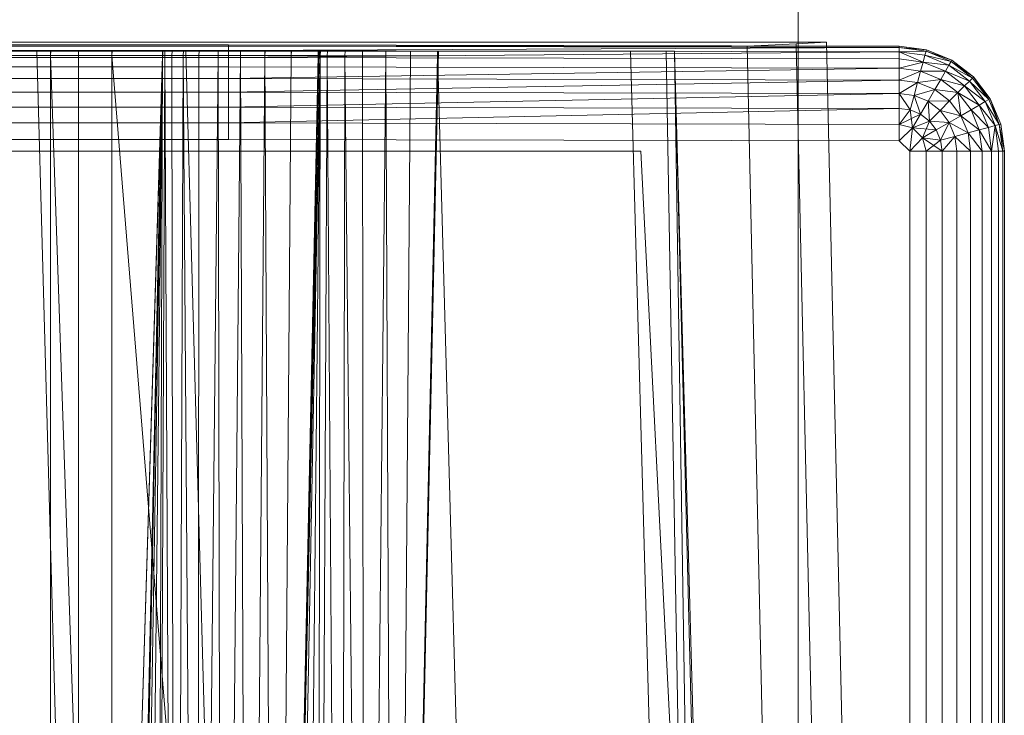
# Model space of a CAD drawing. Header units: metres. Extents: x 391.1 to 430.4, y 12.7 to 28.4.
# Tile 63 of 165: x 401.9462 to 402.0834, y 28.0058 to 28.1027. Entities that reach past the tile are written whole.
import ezdxf

# ---------------------------------------------------------------- set-up
doc = ezdxf.new("R2010")
doc.units = ezdxf.units.M
doc.layers.add('A-DETL-____-MBND', color=7, linetype='Continuous', lineweight=18)
doc.layers.add('A-DETL-GENF-OTLN', color=7, linetype='Continuous', lineweight=18)

# ---------------------------------------------------------------- blocks, each defined once
blk = doc.blocks.new('Family - Inodor PB-155331-02_TEL_P0')
at = {"layer": 'A-DETL-____-MBND', "color": 253, "true_color": 0xaaaaaa}
for p, q in [((0.03874, 0.72747), (0.36709, 0.72747)), ((0.36709, 0.72747), (0.03874, 0.72747)), ((0.10805, 0.72711), (0.29485, 0.72711)), ((0.10805, 0.72711), (0.29485, 0.72711)), ((0.29485, 0.72711), (0.10805, 0.72691)), ((0.10805, 0.72691), (0.29485, 0.72711)), ((0.29485, 0.72711), (0.29485, 0.72691)), ((0.29485, 0.72711), (0.38826, 0.72691)), ((0.29485, 0.72711), (0.29485, 0.72691)), ((0.29485, 0.72711), (0.38826, 0.72691)), ((0.29485, 0.72711), (0.29485, 0.72691)), ((0.36709, 0.72747), (0.37392, 0.72747)), ((0.37392, 0.72747), (0.36709, 0.72747)), ((0.37392, 0.72725), (0.36709, 0.72691)), ((0.36709, 0.72691), (0.37392, 0.72725)), ((0.37392, 0.72747), (0.37814, 0.72747)), ((0.37814, 0.72747), (0.37392, 0.72747)), ((0.37814, 0.72747), (0.37392, 0.72725)), ((0.37392, 0.72725), (0.37814, 0.72747)), ((0.38104, 0.40776), (0.37392, 0.72725)), ((0.38104, 0.40776), (0.37392, 0.72725)), ((0.38526, 0.40793), (0.37814, 0.72747)), ((0.38526, 0.40793), (0.37814, 0.72747)), ((0.01465, 0.72691), (0.38826, 0.72691)), ((0.01465, 0.72691), (0.38826, 0.72691)), ((0.36709, 0.72691), (0.03874, 0.72691)), ((0.03874, 0.72691), (0.36709, 0.72691)), ((0.10805, 0.72691), (0.29485, 0.72691)), ((0.10805, 0.72691), (0.29485, 0.72691)), ((0.10805, 0.72691), (0.29485, 0.72691)), ((0.10805, 0.72631), (0.29485, 0.72631)), ((0.10805, 0.72631), (0.29485, 0.72631)), ((0.10805, 0.72631), (0.29485, 0.72631)), ((0.29485, 0.72631), (0.10805, 0.72534)), ((0.10805, 0.72534), (0.29485, 0.72631)), ((0.12028, 0.7262), (0.28568, 0.7262)), ((0.1359, 0.7262), (0.27007, 0.7262)), ((0.26951, 0.7262), (0.13591, 0.7262)), ((0.13594, 0.72561), (0.27003, 0.72561)), ((0.13594, 0.72561), (0.27003, 0.72561)), ((0.27003, 0.72561), (0.13594, 0.72561)), ((0.13594, 0.72561), (0.27003, 0.72561)), ((0.24439, 0.7262), (0.26816, 0.7262)), ((0.26816, 0.7262), (0.28224, 0.21652)), ((0.26816, 0.7262), (0.28891, 0.7262)), ((0.28568, 0.7262), (0.26951, 0.2042)), ((0.26951, 0.7262), (0.27006, 0.7262)), ((0.26951, 0.2042), (0.28565, 0.7256)), ((0.26951, 0.2042), (0.28565, 0.7256)), ((0.27007, 0.7262), (0.27003, 0.72561)), ((0.27007, 0.7262), (0.27003, 0.72561)), ((0.27003, 0.72561), (0.27006, 0.7262)), ((0.27006, 0.7262), (0.27003, 0.72561)), ((0.27003, 0.72561), (0.27003, 0.44571)), ((0.27003, 0.72561), (0.27965, 0.44571)), ((0.27003, 0.72561), (0.27003, 0.44571)), ((0.28565, 0.7256), (0.27003, 0.72561)), ((0.27003, 0.72561), (0.28565, 0.7256)), ((0.27003, 0.72561), (0.27965, 0.44571)), ((0.27003, 0.72561), (0.27003, 0.44571)), ((0.27003, 0.72561), (0.27392, 0.72561)), ((0.27003, 0.72561), (0.27003, 0.44571)), ((0.27392, 0.72561), (0.27003, 0.72561)), ((0.27003, 0.21593), (0.28565, 0.7256)), ((0.27003, 0.21593), (0.28565, 0.7256)), ((0.27394, 0.7262), (0.27006, 0.7262)), ((0.28563, 0.7262), (0.27007, 0.7262)), ((0.27394, 0.7262), (0.27392, 0.72561)), ((0.27394, 0.7262), (0.27392, 0.72561)), ((0.27392, 0.72561), (0.27392, 0.44571)), ((0.27392, 0.72561), (0.27859, 0.72561)), ((0.27392, 0.72561), (0.27392, 0.44571)), ((0.27859, 0.72561), (0.27392, 0.72561)), ((0.27859, 0.7262), (0.27394, 0.7262)), ((0.27859, 0.7262), (0.27859, 0.72561)), ((0.27861, 0.7262), (0.27859, 0.72561)), ((0.27861, 0.7262), (0.27859, 0.7262)), ((0.27859, 0.72561), (0.27859, 0.7262)), ((0.27862, 0.7262), (0.27859, 0.72561)), ((0.27859, 0.72561), (0.27861, 0.7262)), ((0.27862, 0.7262), (0.27859, 0.72561)), ((0.27859, 0.72561), (0.27859, 0.44571)), ((0.27859, 0.72561), (0.30126, 0.44572)), ((0.27859, 0.72561), (0.27859, 0.44571)), ((0.3076, 0.72555), (0.27859, 0.72561)), ((0.27859, 0.72561), (0.3076, 0.72555)), ((0.27859, 0.72561), (0.30126, 0.44572)), ((0.27862, 0.7262), (0.27861, 0.7262)), ((0.30752, 0.7262), (0.27862, 0.7262)), ((0.28565, 0.7256), (0.27965, 0.44571)), ((0.27965, 0.44571), (0.28565, 0.7256)), ((0.28565, 0.7256), (0.27965, 0.44571)), ((0.27965, 0.44571), (0.28565, 0.7256)), ((0.28565, 0.7256), (0.27996, 0.44571)), ((0.27996, 0.44571), (0.28565, 0.7256)), ((0.28565, 0.7256), (0.28094, 0.44571)), ((0.28094, 0.44571), (0.28565, 0.7256)), ((0.28565, 0.7256), (0.28254, 0.44571)), ((0.28254, 0.44571), (0.28565, 0.7256)), ((0.28565, 0.7256), (0.28471, 0.44571)), ((0.28471, 0.44571), (0.28565, 0.7256)), ((0.28471, 0.44571), (0.28596, 0.7256)), ((0.28471, 0.44571), (0.28596, 0.7256)), ((0.28563, 0.7262), (0.28565, 0.7256)), ((0.28568, 0.7262), (0.28563, 0.7262)), ((0.28565, 0.7256), (0.28563, 0.7262)), ((0.28568, 0.7262), (0.28565, 0.7256)), ((0.28568, 0.7262), (0.28565, 0.7256)), ((0.28568, 0.7262), (0.28565, 0.7256)), ((0.28568, 0.7262), (0.28565, 0.7256)), ((0.28565, 0.7256), (0.28596, 0.7256)), ((0.28596, 0.7256), (0.28565, 0.7256)), ((0.28599, 0.7262), (0.28568, 0.7262)), ((0.28599, 0.7262), (0.28596, 0.7256)), ((0.28599, 0.7262), (0.28596, 0.7256)), ((0.28596, 0.7256), (0.28739, 0.44571)), ((0.28596, 0.7256), (0.28694, 0.7256)), ((0.28596, 0.7256), (0.28739, 0.44571)), ((0.28694, 0.7256), (0.28596, 0.7256)), ((0.28697, 0.7262), (0.28599, 0.7262)), ((0.28697, 0.7262), (0.28694, 0.7256)), ((0.28697, 0.7262), (0.28694, 0.7256)), ((0.28694, 0.7256), (0.28739, 0.44571)), ((0.28694, 0.7256), (0.28854, 0.7256)), ((0.28694, 0.7256), (0.28739, 0.44571)), ((0.28854, 0.7256), (0.28694, 0.7256)), ((0.28856, 0.7262), (0.28697, 0.7262)), ((0.28854, 0.7256), (0.28739, 0.44571)), ((0.28739, 0.44571), (0.28854, 0.7256)), ((0.28856, 0.7262), (0.28854, 0.7256)), ((0.28856, 0.7262), (0.28854, 0.7256)), ((0.28854, 0.7256), (0.29049, 0.44571)), ((0.28854, 0.7256), (0.29071, 0.7256)), ((0.28854, 0.7256), (0.29049, 0.44571)), ((0.29071, 0.7256), (0.28854, 0.7256)), ((0.29073, 0.7262), (0.28856, 0.7262)), ((0.28891, 0.7262), (0.30299, 0.21652)), ((0.28891, 0.7262), (0.32395, 0.7262)), ((0.29071, 0.7256), (0.29049, 0.44571)), ((0.29049, 0.44571), (0.29071, 0.7256)), ((0.29049, 0.44571), (0.29339, 0.7256)), ((0.29049, 0.44571), (0.29339, 0.7256)), ((0.29073, 0.7262), (0.29071, 0.7256)), ((0.29073, 0.7262), (0.29071, 0.7256)), ((0.29071, 0.7256), (0.29339, 0.7256)), ((0.29339, 0.7256), (0.29071, 0.7256)), ((0.2934, 0.7262), (0.29073, 0.7262)), ((0.2934, 0.7262), (0.29339, 0.7256)), ((0.2934, 0.7262), (0.29339, 0.7256)), ((0.29339, 0.7256), (0.2934, 0.7262)), ((0.2934, 0.7262), (0.29339, 0.7256)), ((0.29339, 0.7256), (0.29392, 0.44571)), ((0.29339, 0.7256), (0.29649, 0.7256)), ((0.29339, 0.7256), (0.29392, 0.44571)), ((0.29649, 0.7256), (0.29339, 0.7256)), ((0.29649, 0.7262), (0.2934, 0.7262)), ((0.29649, 0.7256), (0.29392, 0.44571)), ((0.29392, 0.44571), (0.29649, 0.7256)), ((0.29485, 0.72691), (0.29485, 0.72631)), ((0.29485, 0.72691), (0.38826, 0.72671)), ((0.29485, 0.72691), (0.29485, 0.72631)), ((0.38826, 0.72691), (0.29485, 0.72691)), ((0.29485, 0.72691), (0.38826, 0.72671)), ((0.29485, 0.72691), (0.29485, 0.72631)), ((0.29485, 0.72691), (0.38826, 0.72691)), ((0.29485, 0.72691), (0.38826, 0.72671)), ((0.38826, 0.72671), (0.29485, 0.72631)), ((0.29485, 0.72631), (0.38826, 0.72671)), ((0.29485, 0.72631), (0.29485, 0.72534)), ((0.29485, 0.72631), (0.38826, 0.72611)), ((0.29485, 0.72631), (0.29485, 0.72534)), ((0.29485, 0.72631), (0.38826, 0.72611)), ((0.29485, 0.72631), (0.29485, 0.72534)), ((0.29485, 0.72631), (0.38826, 0.72611)), ((0.38826, 0.72611), (0.29485, 0.72534)), ((0.29485, 0.72534), (0.38826, 0.72611)), ((0.29649, 0.7262), (0.29649, 0.7256)), ((0.29649, 0.7262), (0.29649, 0.7256)), ((0.29649, 0.7262), (0.29649, 0.7262)), ((0.29649, 0.7256), (0.29649, 0.7262)), ((0.2965, 0.7262), (0.29649, 0.7256)), ((0.2965, 0.7262), (0.29649, 0.7262)), ((0.29649, 0.7256), (0.29649, 0.7262)), ((0.2965, 0.7262), (0.29649, 0.7256)), ((0.29649, 0.7256), (0.29758, 0.44571)), ((0.29992, 0.7256), (0.29649, 0.7256)), ((0.29649, 0.7256), (0.29992, 0.7256)), ((0.29649, 0.7256), (0.29758, 0.44571)), ((0.29992, 0.7262), (0.2965, 0.7262)), ((0.29992, 0.7256), (0.29758, 0.44571)), ((0.29758, 0.44571), (0.29992, 0.7256)), ((0.29992, 0.7262), (0.29992, 0.7256)), ((0.29992, 0.7262), (0.29992, 0.7256)), ((0.29992, 0.7262), (0.29992, 0.7262)), ((0.29992, 0.7256), (0.29992, 0.7262)), ((0.29993, 0.7262), (0.29992, 0.7256)), ((0.29993, 0.7262), (0.29992, 0.7262)), ((0.29992, 0.7256), (0.29992, 0.7262)), ((0.29993, 0.7262), (0.29992, 0.7256)), ((0.29992, 0.7256), (0.30135, 0.44571)), ((0.29992, 0.7256), (0.30358, 0.7256)), ((0.29992, 0.7256), (0.30135, 0.44571)), ((0.30358, 0.7256), (0.29992, 0.7256)), ((0.30358, 0.7262), (0.29993, 0.7262)), ((0.3076, 0.72555), (0.30126, 0.44572)), ((0.30126, 0.44572), (0.3076, 0.72555)), ((0.30749, 0.7262), (0.30135, 0.44571)), ((0.30358, 0.7256), (0.30135, 0.44571)), ((0.30135, 0.44571), (0.30358, 0.7256)), ((0.30135, 0.44571), (0.30735, 0.7256)), ((0.30135, 0.44571), (0.30735, 0.7256)), ((0.3076, 0.72555), (0.30226, 0.44566)), ((0.30226, 0.44566), (0.3076, 0.72555)), ((0.30358, 0.7262), (0.30358, 0.7256)), ((0.30359, 0.7262), (0.30358, 0.7256)), ((0.30359, 0.7262), (0.30358, 0.7262)), ((0.30358, 0.7256), (0.30358, 0.7262)), ((0.30359, 0.7262), (0.30358, 0.7256)), ((0.30358, 0.7256), (0.30735, 0.7256)), ((0.30735, 0.7256), (0.30358, 0.7256)), ((0.30735, 0.7262), (0.30359, 0.7262)), ((0.3076, 0.72555), (0.30471, 0.44566)), ((0.30471, 0.44566), (0.3076, 0.72555)), ((0.3076, 0.72555), (0.30715, 0.44566)), ((0.30715, 0.44566), (0.3076, 0.72555)), ((0.30715, 0.44566), (0.3086, 0.72555)), ((0.30715, 0.44566), (0.3086, 0.72555)), ((0.30739, 0.7262), (0.30735, 0.7256)), ((0.30735, 0.7262), (0.30735, 0.7256)), ((0.30736, 0.7262), (0.30735, 0.7256)), ((0.30736, 0.7262), (0.30735, 0.7262)), ((0.30735, 0.7256), (0.30735, 0.7262)), ((0.30737, 0.7262), (0.30735, 0.7256)), ((0.30735, 0.7256), (0.30736, 0.7262)), ((0.30739, 0.7262), (0.30735, 0.7256)), ((0.30735, 0.7256), (0.30737, 0.7262)), ((0.30737, 0.7262), (0.30736, 0.7262)), ((0.30739, 0.7262), (0.30737, 0.7262)), ((0.30749, 0.7262), (0.30739, 0.7262)), ((0.30752, 0.7262), (0.3076, 0.72555)), ((0.30763, 0.7262), (0.30752, 0.7262)), ((0.3076, 0.72555), (0.30752, 0.7262)), ((0.30763, 0.7262), (0.3076, 0.72555)), ((0.30763, 0.7262), (0.3076, 0.72555)), ((0.3076, 0.72555), (0.3086, 0.72555)), ((0.3086, 0.72555), (0.3076, 0.72555)), ((0.30863, 0.7262), (0.30763, 0.7262)), ((0.30863, 0.7262), (0.3086, 0.72555)), ((0.30863, 0.7262), (0.3086, 0.72555)), ((0.3086, 0.72555), (0.31043, 0.44566)), ((0.3086, 0.72555), (0.31105, 0.72555)), ((0.3086, 0.72555), (0.31043, 0.44566)), ((0.31105, 0.72555), (0.3086, 0.72555)), ((0.31107, 0.7262), (0.30863, 0.7262)), ((0.31105, 0.72555), (0.31043, 0.44566)), ((0.31043, 0.44566), (0.31105, 0.72555)), ((0.31107, 0.7262), (0.31105, 0.72555)), ((0.31107, 0.7262), (0.31105, 0.72555)), ((0.31105, 0.72555), (0.31384, 0.44566)), ((0.31105, 0.72555), (0.31349, 0.72555)), ((0.31105, 0.72555), (0.31384, 0.44566)), ((0.31349, 0.72555), (0.31105, 0.72555)), ((0.3135, 0.7262), (0.31107, 0.7262)), ((0.3135, 0.7262), (0.31349, 0.72555)), ((0.3135, 0.7262), (0.31349, 0.72555)), ((0.31349, 0.72555), (0.31384, 0.44566)), ((0.31349, 0.72555), (0.31677, 0.72555)), ((0.31349, 0.72555), (0.31384, 0.44566)), ((0.31677, 0.72555), (0.31349, 0.72555)), ((0.31677, 0.7262), (0.3135, 0.7262)), ((0.31677, 0.72555), (0.31384, 0.44566)), ((0.31384, 0.44566), (0.31677, 0.72555)), ((0.31677, 0.7262), (0.31677, 0.72555)), ((0.31677, 0.7262), (0.31677, 0.72555)), ((0.31677, 0.7262), (0.31677, 0.7262)), ((0.31677, 0.72555), (0.31677, 0.7262)), ((0.32018, 0.7262), (0.31677, 0.7262)), ((0.31677, 0.7262), (0.31677, 0.72555)), ((0.31677, 0.72555), (0.31794, 0.44566)), ((0.32019, 0.72555), (0.31677, 0.72555)), ((0.31677, 0.72555), (0.32019, 0.72555)), ((0.31677, 0.72555), (0.31794, 0.44566)), ((0.32408, 0.7262), (0.31794, 0.44566)), ((0.32019, 0.72555), (0.31794, 0.44566)), ((0.31794, 0.44566), (0.32019, 0.72555)), ((0.31794, 0.44566), (0.32395, 0.72555)), ((0.31794, 0.44566), (0.32395, 0.72555)), ((0.32018, 0.7262), (0.32019, 0.72555)), ((0.32019, 0.7262), (0.32018, 0.7262)), ((0.32019, 0.72555), (0.32018, 0.7262)), ((0.32019, 0.7262), (0.32019, 0.72555)), ((0.3202, 0.7262), (0.32019, 0.72555)), ((0.3202, 0.7262), (0.32019, 0.7262)), ((0.32019, 0.72555), (0.32019, 0.7262)), ((0.3202, 0.7262), (0.32019, 0.72555)), ((0.32019, 0.72555), (0.32395, 0.72555)), ((0.32395, 0.72555), (0.32019, 0.72555)), ((0.32394, 0.7262), (0.3202, 0.7262)), ((0.32394, 0.7262), (0.32395, 0.72555)), ((0.32395, 0.7262), (0.32394, 0.7262)), ((0.32395, 0.72555), (0.32394, 0.7262)), ((0.32395, 0.7262), (0.33803, 0.21652)), ((0.32395, 0.7262), (0.35083, 0.7262)), ((0.32397, 0.7262), (0.32395, 0.72555)), ((0.32395, 0.7262), (0.32395, 0.72555)), ((0.32396, 0.7262), (0.32395, 0.72555)), ((0.32396, 0.7262), (0.32395, 0.7262)), ((0.32395, 0.72555), (0.32395, 0.7262)), ((0.32397, 0.7262), (0.32395, 0.72555)), ((0.32395, 0.72555), (0.32396, 0.7262)), ((0.32397, 0.7262), (0.32396, 0.7262)), ((0.32408, 0.7262), (0.32397, 0.7262)), ((0.35083, 0.7262), (0.36491, 0.21652)), ((0.35083, 0.7262), (0.35578, 0.7262)), ((0.35578, 0.7262), (0.36491, 0.21652)), ((0.35578, 0.7262), (0.35697, 0.7262)), ((0.35697, 0.7262), (0.36491, 0.21652)), ((0.35697, 0.7262), (0.36986, 0.21652)), ((0.35697, 0.7262), (0.37104, 0.21652)), ((0.3742, 0.40749), (0.36709, 0.72691)), ((0.3742, 0.40749), (0.36709, 0.72691)), ((0.38826, 0.72691), (0.39205, 0.72641)), ((0.38826, 0.72691), (0.39205, 0.72641)), ((0.38826, 0.72691), (0.38826, 0.72671)), ((0.38826, 0.72691), (0.39205, 0.72641)), ((0.38826, 0.72691), (0.38826, 0.72671)), ((0.38826, 0.72691), (0.39205, 0.72641)), ((0.38826, 0.72691), (0.38826, 0.72671)), ((0.38826, 0.72671), (0.38826, 0.72611)), ((0.38826, 0.72671), (0.392, 0.72621)), ((0.38826, 0.72671), (0.38826, 0.72611)), ((0.39205, 0.72641), (0.38826, 0.72671)), ((0.38826, 0.72671), (0.392, 0.72621)), ((0.38826, 0.72671), (0.38826, 0.72611)), ((0.38826, 0.72671), (0.39205, 0.72641)), ((0.38826, 0.72671), (0.392, 0.72621)), ((0.392, 0.72621), (0.38826, 0.72611)), ((0.38826, 0.72611), (0.392, 0.72621)), ((0.38826, 0.72611), (0.38826, 0.72514)), ((0.38826, 0.72611), (0.39184, 0.72564)), ((0.38826, 0.72611), (0.38826, 0.72514)), ((0.38826, 0.72611), (0.39159, 0.7247)), ((0.38826, 0.72611), (0.38826, 0.72514)), ((0.38826, 0.72611), (0.39184, 0.72564)), ((0.38826, 0.72611), (0.39159, 0.7247)), ((0.38826, 0.72611), (0.39184, 0.72564)), ((0.39184, 0.72564), (0.39159, 0.7247)), ((0.39184, 0.72564), (0.39159, 0.7247)), ((0.39159, 0.7247), (0.39184, 0.72564)), ((0.392, 0.72621), (0.39184, 0.72564)), ((0.392, 0.72621), (0.39184, 0.72564)), ((0.39184, 0.72564), (0.392, 0.72621)), ((0.39184, 0.72564), (0.39518, 0.72425)), ((0.39184, 0.72564), (0.39518, 0.72425)), ((0.39184, 0.72564), (0.39548, 0.72477)), ((0.39184, 0.72564), (0.39548, 0.72477)), ((0.39184, 0.72564), (0.39518, 0.72425)), ((0.39205, 0.72641), (0.392, 0.72621)), ((0.39205, 0.72641), (0.392, 0.72621)), ((0.392, 0.72621), (0.39205, 0.72641)), ((0.392, 0.72621), (0.39548, 0.72477)), ((0.392, 0.72621), (0.39548, 0.72477)), ((0.392, 0.72621), (0.39558, 0.72494)), ((0.392, 0.72621), (0.39558, 0.72494)), ((0.392, 0.72621), (0.39548, 0.72477)), ((0.39205, 0.72641), (0.39558, 0.72494)), ((0.39205, 0.72641), (0.39558, 0.72494)), ((0.39205, 0.72641), (0.39558, 0.72494)), ((0.39205, 0.72641), (0.39558, 0.72494)), ((0.10805, 0.72534), (0.29485, 0.72534)), ((0.10805, 0.72534), (0.29485, 0.72534)), ((0.10805, 0.72534), (0.29485, 0.72534)), ((0.29485, 0.72534), (0.29485, 0.72402)), ((0.29485, 0.72534), (0.38826, 0.72514)), ((0.29485, 0.72534), (0.29485, 0.72402)), ((0.29485, 0.72534), (0.38826, 0.72514)), ((0.29485, 0.72534), (0.29485, 0.72402)), ((0.29485, 0.72534), (0.38826, 0.72514)), ((0.38826, 0.72514), (0.38826, 0.72382)), ((0.39159, 0.7247), (0.38826, 0.72514)), ((0.38826, 0.72514), (0.38826, 0.72382)), ((0.39159, 0.7247), (0.38826, 0.72514)), ((0.38826, 0.72514), (0.39159, 0.7247)), ((0.38826, 0.72514), (0.38826, 0.72382)), ((0.39159, 0.7247), (0.38826, 0.72382)), ((0.38826, 0.72382), (0.39159, 0.7247)), ((0.39159, 0.7247), (0.39125, 0.72342)), ((0.39159, 0.7247), (0.39125, 0.72342)), ((0.39125, 0.72342), (0.39159, 0.7247)), ((0.39159, 0.7247), (0.3947, 0.72341)), ((0.39159, 0.7247), (0.3947, 0.72341)), ((0.39159, 0.7247), (0.39518, 0.72425)), ((0.39159, 0.7247), (0.39518, 0.72425)), ((0.39159, 0.7247), (0.3947, 0.72341)), ((0.39518, 0.72425), (0.3947, 0.72341)), ((0.39518, 0.72425), (0.3947, 0.72341)), ((0.3947, 0.72341), (0.39518, 0.72425)), ((0.39548, 0.72477), (0.39518, 0.72425)), ((0.39548, 0.72477), (0.39518, 0.72425)), ((0.39518, 0.72425), (0.39548, 0.72477)), ((0.39518, 0.72425), (0.39805, 0.72205)), ((0.39518, 0.72425), (0.39805, 0.72205)), ((0.39518, 0.72425), (0.39847, 0.72247)), ((0.39518, 0.72425), (0.39847, 0.72247)), ((0.39518, 0.72425), (0.39805, 0.72205)), ((0.39558, 0.72494), (0.39548, 0.72477)), ((0.39558, 0.72494), (0.39548, 0.72477)), ((0.39548, 0.72477), (0.39558, 0.72494)), ((0.39548, 0.72477), (0.39847, 0.72247)), ((0.39548, 0.72477), (0.39847, 0.72247)), ((0.39548, 0.72477), (0.39862, 0.72262)), ((0.39548, 0.72477), (0.39862, 0.72262)), ((0.39548, 0.72477), (0.39847, 0.72247)), ((0.39558, 0.72494), (0.39862, 0.72262)), ((0.39558, 0.72494), (0.39862, 0.72262)), ((0.39558, 0.72494), (0.39862, 0.72262)), ((0.39558, 0.72494), (0.39862, 0.72262)), ((0.10805, 0.72402), (0.29485, 0.72402)), ((0.10805, 0.72402), (0.29485, 0.72402)), ((0.10805, 0.72402), (0.29485, 0.72402)), ((0.29485, 0.72402), (0.38826, 0.72382)), ((0.29485, 0.72402), (0.29485, 0.72239)), ((0.29485, 0.72402), (0.38826, 0.72382)), ((0.29485, 0.72402), (0.38826, 0.72382)), ((0.29485, 0.72402), (0.29485, 0.72239)), ((0.38826, 0.72382), (0.29485, 0.72239)), ((0.29485, 0.72239), (0.38826, 0.72382)), ((0.38826, 0.72382), (0.38826, 0.72219)), ((0.38826, 0.72382), (0.39125, 0.72342)), ((0.38826, 0.72382), (0.38826, 0.72219)), ((0.38826, 0.72382), (0.39125, 0.72342)), ((0.38826, 0.72382), (0.38826, 0.72219)), ((0.38826, 0.72382), (0.39125, 0.72342)), ((0.39125, 0.72342), (0.38826, 0.72219)), ((0.38826, 0.72219), (0.39125, 0.72342)), ((0.39125, 0.72342), (0.39083, 0.72185)), ((0.39125, 0.72342), (0.39083, 0.72185)), ((0.39083, 0.72185), (0.39125, 0.72342)), ((0.39125, 0.72342), (0.39404, 0.72227)), ((0.39125, 0.72342), (0.39404, 0.72227)), ((0.39125, 0.72342), (0.3947, 0.72341)), ((0.39125, 0.72342), (0.3947, 0.72341)), ((0.39125, 0.72342), (0.39404, 0.72227)), ((0.3947, 0.72341), (0.39404, 0.72227)), ((0.3947, 0.72341), (0.39404, 0.72227)), ((0.39404, 0.72227), (0.3947, 0.72341)), ((0.3947, 0.72341), (0.39736, 0.72136)), ((0.3947, 0.72341), (0.39736, 0.72136)), ((0.3947, 0.72341), (0.39805, 0.72205)), ((0.3947, 0.72341), (0.39805, 0.72205)), ((0.3947, 0.72341), (0.39736, 0.72136)), ((0.10805, 0.72239), (0.29485, 0.72239)), ((0.10805, 0.72239), (0.29485, 0.72239)), ((0.10805, 0.72239), (0.29485, 0.72239)), ((0.29485, 0.72239), (0.38826, 0.72219)), ((0.29485, 0.72239), (0.29485, 0.72051)), ((0.29485, 0.72239), (0.38826, 0.72219)), ((0.29485, 0.72239), (0.29485, 0.72051)), ((0.29485, 0.72239), (0.38826, 0.72219)), ((0.38826, 0.72219), (0.29485, 0.72051)), ((0.29485, 0.72051), (0.38826, 0.72219)), ((0.38826, 0.72219), (0.38826, 0.72031)), ((0.38826, 0.72219), (0.39083, 0.72185)), ((0.38826, 0.72219), (0.38826, 0.72031)), ((0.38826, 0.72219), (0.39083, 0.72185)), ((0.38826, 0.72219), (0.38826, 0.72031)), ((0.38826, 0.72219), (0.39083, 0.72185)), ((0.39083, 0.72185), (0.38826, 0.72031)), ((0.38826, 0.72031), (0.39083, 0.72185)), ((0.39083, 0.72185), (0.39034, 0.72003)), ((0.39083, 0.72185), (0.39034, 0.72003)), ((0.39034, 0.72003), (0.39083, 0.72185)), ((0.39083, 0.72185), (0.39404, 0.72227)), ((0.39083, 0.72185), (0.39404, 0.72227)), ((0.39083, 0.72185), (0.39322, 0.72086)), ((0.39083, 0.72185), (0.39322, 0.72086)), ((0.39083, 0.72185), (0.39322, 0.72086)), ((0.39404, 0.72227), (0.39322, 0.72086)), ((0.39404, 0.72227), (0.39322, 0.72086)), ((0.39322, 0.72086), (0.39404, 0.72227)), ((0.39404, 0.72227), (0.39643, 0.72043)), ((0.39404, 0.72227), (0.39643, 0.72043)), ((0.39404, 0.72227), (0.39736, 0.72136)), ((0.39404, 0.72227), (0.39736, 0.72136)), ((0.39404, 0.72227), (0.39643, 0.72043)), ((0.39805, 0.72205), (0.39736, 0.72136)), ((0.39805, 0.72205), (0.39736, 0.72136)), ((0.39736, 0.72136), (0.39805, 0.72205)), ((0.39847, 0.72247), (0.39805, 0.72205)), ((0.39847, 0.72247), (0.39805, 0.72205)), ((0.39805, 0.72205), (0.39847, 0.72247)), ((0.39805, 0.72205), (0.40025, 0.71918)), ((0.39805, 0.72205), (0.40025, 0.71918)), ((0.39805, 0.72205), (0.40077, 0.71948)), ((0.39805, 0.72205), (0.40077, 0.71948)), ((0.39805, 0.72205), (0.40025, 0.71918)), ((0.39862, 0.72262), (0.39847, 0.72247)), ((0.39862, 0.72262), (0.39847, 0.72247)), ((0.39847, 0.72247), (0.39862, 0.72262)), ((0.39847, 0.72247), (0.40077, 0.71948)), ((0.39847, 0.72247), (0.40077, 0.71948)), ((0.39847, 0.72247), (0.40077, 0.71948)), ((0.39862, 0.72262), (0.40094, 0.71958)), ((0.39862, 0.72262), (0.40094, 0.71958)), ((0.39862, 0.72262), (0.40094, 0.71958)), ((0.39862, 0.72262), (0.40077, 0.71948)), ((0.39862, 0.72262), (0.40094, 0.71958)), ((0.39862, 0.72262), (0.40077, 0.71948)), ((0.10805, 0.72051), (0.29485, 0.72051)), ((0.10805, 0.72051), (0.29485, 0.72051)), ((0.10805, 0.72051), (0.29485, 0.72051)), ((0.29485, 0.72051), (0.38826, 0.72031)), ((0.29485, 0.72051), (0.29485, 0.71843)), ((0.29485, 0.72051), (0.38826, 0.72031)), ((0.29485, 0.72051), (0.29485, 0.71843)), ((0.29485, 0.72051), (0.38826, 0.72031)), ((0.38826, 0.72031), (0.29485, 0.71843)), ((0.29485, 0.71843), (0.38826, 0.72031)), ((0.38826, 0.72031), (0.38826, 0.71823)), ((0.38826, 0.72031), (0.39034, 0.72003)), ((0.38826, 0.72031), (0.38826, 0.71823)), ((0.38826, 0.72031), (0.3898, 0.71802)), ((0.38826, 0.72031), (0.38826, 0.71823)), ((0.38826, 0.72031), (0.39034, 0.72003)), ((0.38826, 0.72031), (0.3898, 0.71802)), ((0.38826, 0.72031), (0.39034, 0.72003)), ((0.39034, 0.72003), (0.39322, 0.72086)), ((0.39034, 0.72003), (0.39322, 0.72086)), ((0.39322, 0.72086), (0.39228, 0.71923)), ((0.39322, 0.72086), (0.39228, 0.71923)), ((0.39228, 0.71923), (0.39322, 0.72086)), ((0.39322, 0.72086), (0.39528, 0.71928)), ((0.39322, 0.72086), (0.39528, 0.71928)), ((0.39322, 0.72086), (0.39643, 0.72043)), ((0.39322, 0.72086), (0.39643, 0.72043)), ((0.39322, 0.72086), (0.39528, 0.71928)), ((0.39643, 0.72043), (0.39528, 0.71928)), ((0.39643, 0.72043), (0.39528, 0.71928)), ((0.39528, 0.71928), (0.39643, 0.72043)), ((0.39736, 0.72136), (0.39643, 0.72043)), ((0.39736, 0.72136), (0.39643, 0.72043)), ((0.39643, 0.72043), (0.39736, 0.72136)), ((0.39643, 0.72043), (0.39827, 0.71804)), ((0.39643, 0.72043), (0.39686, 0.71722)), ((0.39643, 0.72043), (0.39827, 0.71804)), ((0.39643, 0.72043), (0.39686, 0.71722)), ((0.39643, 0.72043), (0.39941, 0.7187)), ((0.39643, 0.72043), (0.39941, 0.7187)), ((0.39643, 0.72043), (0.39827, 0.71804)), ((0.39736, 0.72136), (0.39941, 0.7187)), ((0.39736, 0.72136), (0.39941, 0.7187)), ((0.39736, 0.72136), (0.40025, 0.71918)), ((0.39736, 0.72136), (0.40025, 0.71918)), ((0.39736, 0.72136), (0.39941, 0.7187)), ((0.39034, 0.72003), (0.3898, 0.71802)), ((0.39034, 0.72003), (0.3898, 0.71802)), ((0.3898, 0.71802), (0.39034, 0.72003)), ((0.39034, 0.72003), (0.39228, 0.71923)), ((0.39034, 0.72003), (0.39124, 0.71743)), ((0.39034, 0.72003), (0.39228, 0.71923)), ((0.39034, 0.72003), (0.39124, 0.71743)), ((0.39034, 0.72003), (0.39228, 0.71923)), ((0.39228, 0.71923), (0.39124, 0.71743)), ((0.39228, 0.71923), (0.39124, 0.71743)), ((0.39124, 0.71743), (0.39228, 0.71923)), ((0.39228, 0.71923), (0.39528, 0.71928)), ((0.39228, 0.71923), (0.39528, 0.71928)), ((0.39228, 0.71923), (0.39395, 0.71795)), ((0.39228, 0.71923), (0.39248, 0.71648)), ((0.39228, 0.71923), (0.39395, 0.71795)), ((0.39228, 0.71923), (0.39248, 0.71648)), ((0.39228, 0.71923), (0.39395, 0.71795)), ((0.39528, 0.71928), (0.39395, 0.71795)), ((0.39528, 0.71928), (0.39395, 0.71795)), ((0.39395, 0.71795), (0.39528, 0.71928)), ((0.39528, 0.71928), (0.39686, 0.71722)), ((0.39528, 0.71928), (0.39686, 0.71722)), ((0.39528, 0.71928), (0.39686, 0.71722)), ((0.39941, 0.7187), (0.39827, 0.71804)), ((0.39941, 0.7187), (0.39827, 0.71804)), ((0.39827, 0.71804), (0.39941, 0.7187)), ((0.40025, 0.71918), (0.39941, 0.7187)), ((0.40025, 0.71918), (0.39941, 0.7187)), ((0.39941, 0.7187), (0.40025, 0.71918)), ((0.39941, 0.7187), (0.4007, 0.71559)), ((0.39941, 0.7187), (0.4007, 0.71559)), ((0.39941, 0.7187), (0.40164, 0.71584)), ((0.39941, 0.7187), (0.40164, 0.71584)), ((0.39941, 0.7187), (0.4007, 0.71559)), ((0.40077, 0.71948), (0.40025, 0.71918)), ((0.40077, 0.71948), (0.40025, 0.71918)), ((0.40025, 0.71918), (0.40077, 0.71948)), ((0.40025, 0.71918), (0.40164, 0.71584)), ((0.40025, 0.71918), (0.40164, 0.71584)), ((0.40025, 0.71918), (0.40221, 0.716)), ((0.40025, 0.71918), (0.40221, 0.716)), ((0.40025, 0.71918), (0.40164, 0.71584)), ((0.40094, 0.71958), (0.40077, 0.71948)), ((0.40094, 0.71958), (0.40077, 0.71948)), ((0.40077, 0.71948), (0.40094, 0.71958)), ((0.40077, 0.71948), (0.40221, 0.716)), ((0.40077, 0.71948), (0.40221, 0.716)), ((0.40077, 0.71948), (0.40221, 0.716)), ((0.40094, 0.71958), (0.40241, 0.71605)), ((0.40094, 0.71958), (0.40241, 0.71605)), ((0.40094, 0.71958), (0.40241, 0.71605)), ((0.40094, 0.71958), (0.40221, 0.716)), ((0.40094, 0.71958), (0.40241, 0.71605)), ((0.40094, 0.71958), (0.40221, 0.716)), ((0.10805, 0.71843), (0.29485, 0.71843)), ((0.10805, 0.71843), (0.29485, 0.71843)), ((0.10805, 0.71843), (0.29485, 0.71843)), ((0.29485, 0.71843), (0.38826, 0.71823)), ((0.29485, 0.71843), (0.29485, 0.71621)), ((0.29485, 0.71843), (0.38826, 0.71823)), ((0.29485, 0.71843), (0.29485, 0.71621)), ((0.29485, 0.71843), (0.38826, 0.71823)), ((0.38826, 0.71823), (0.29485, 0.71621)), ((0.29485, 0.71621), (0.38826, 0.71823)), ((0.38826, 0.71823), (0.38826, 0.71601)), ((0.3898, 0.71802), (0.38826, 0.71823)), ((0.38826, 0.71823), (0.38826, 0.71601)), ((0.3898, 0.71802), (0.38826, 0.71823)), ((0.38826, 0.71823), (0.3898, 0.71802)), ((0.38826, 0.71823), (0.38826, 0.71601)), ((0.3898, 0.71802), (0.38826, 0.71601)), ((0.3898, 0.71802), (0.38826, 0.71601)), ((0.38826, 0.71601), (0.3898, 0.71802)), ((0.38826, 0.71601), (0.39124, 0.71743)), ((0.38826, 0.71601), (0.39124, 0.71743)), ((0.3898, 0.71802), (0.39013, 0.71551)), ((0.3898, 0.71802), (0.39124, 0.71743)), ((0.3898, 0.71802), (0.39124, 0.71743)), ((0.3898, 0.71802), (0.39124, 0.71743)), ((0.39124, 0.71743), (0.39013, 0.71551)), ((0.39124, 0.71743), (0.39013, 0.71551)), ((0.39013, 0.71551), (0.39124, 0.71743)), ((0.39124, 0.71743), (0.39248, 0.71648)), ((0.39124, 0.71743), (0.39248, 0.71648)), ((0.39124, 0.71743), (0.39248, 0.71648)), ((0.39395, 0.71795), (0.39248, 0.71648)), ((0.39395, 0.71795), (0.39248, 0.71648)), ((0.39248, 0.71648), (0.39395, 0.71795)), ((0.39395, 0.71795), (0.39523, 0.71628)), ((0.39395, 0.71795), (0.39523, 0.71628)), ((0.39395, 0.71795), (0.39686, 0.71722)), ((0.39395, 0.71795), (0.39523, 0.71628)), ((0.39395, 0.71795), (0.39686, 0.71722)), ((0.39827, 0.71804), (0.39686, 0.71722)), ((0.39827, 0.71804), (0.39686, 0.71722)), ((0.39686, 0.71722), (0.39827, 0.71804)), ((0.39827, 0.71804), (0.39942, 0.71525)), ((0.39827, 0.71804), (0.39942, 0.71525)), ((0.39827, 0.71804), (0.4007, 0.71559)), ((0.39827, 0.71804), (0.4007, 0.71559)), ((0.39827, 0.71804), (0.39942, 0.71525)), ((0.10805, 0.71621), (0.29485, 0.71621)), ((0.10805, 0.71621), (0.29485, 0.71621)), ((0.10805, 0.71621), (0.29485, 0.71621)), ((0.29485, 0.71621), (0.38826, 0.71601)), ((0.29485, 0.71621), (0.29485, 0.71393)), ((0.29485, 0.71621), (0.38826, 0.71601)), ((0.29485, 0.71621), (0.29485, 0.71393)), ((0.29485, 0.71621), (0.38826, 0.71601)), ((0.38826, 0.71601), (0.38826, 0.71373)), ((0.38826, 0.71601), (0.39013, 0.71551)), ((0.38826, 0.71601), (0.38826, 0.71373)), ((0.38826, 0.71373), (0.38826, 0.71601)), ((0.38826, 0.71601), (0.39013, 0.71551)), ((0.38826, 0.71601), (0.39013, 0.71551)), ((0.39248, 0.71648), (0.39013, 0.71551)), ((0.39013, 0.71551), (0.39248, 0.71648)), ((0.39013, 0.71551), (0.39248, 0.71648)), ((0.39248, 0.71648), (0.39151, 0.71413)), ((0.39248, 0.71648), (0.39343, 0.71524)), ((0.39248, 0.71648), (0.39343, 0.71524)), ((0.39248, 0.71648), (0.39523, 0.71628)), ((0.39248, 0.71648), (0.39343, 0.71524)), ((0.39248, 0.71648), (0.39523, 0.71628)), ((0.39523, 0.71628), (0.39343, 0.71524)), ((0.39523, 0.71628), (0.39343, 0.71524)), ((0.39343, 0.71524), (0.39523, 0.71628)), ((0.39523, 0.71628), (0.39402, 0.7138)), ((0.39402, 0.7138), (0.39523, 0.71628)), ((0.39686, 0.71722), (0.39523, 0.71628)), ((0.39686, 0.71722), (0.39523, 0.71628)), ((0.39523, 0.71628), (0.39686, 0.71722)), ((0.39523, 0.71628), (0.39603, 0.71434)), ((0.39523, 0.71628), (0.39603, 0.71434)), ((0.39523, 0.71628), (0.39785, 0.71483)), ((0.39523, 0.71628), (0.39603, 0.71434)), ((0.39523, 0.71628), (0.39785, 0.71483)), ((0.39686, 0.71722), (0.39785, 0.71483)), ((0.39686, 0.71722), (0.39785, 0.71483)), ((0.39686, 0.71722), (0.39942, 0.71525)), ((0.39686, 0.71722), (0.39785, 0.71483)), ((0.39686, 0.71722), (0.39942, 0.71525)), ((0.40221, 0.716), (0.40164, 0.71584)), ((0.40221, 0.716), (0.40164, 0.71584)), ((0.40164, 0.71584), (0.40221, 0.716)), ((0.40241, 0.71605), (0.40221, 0.716)), ((0.40241, 0.71605), (0.40221, 0.716)), ((0.40221, 0.716), (0.40241, 0.71605)), ((0.40221, 0.716), (0.40271, 0.71226)), ((0.40221, 0.716), (0.40271, 0.71226)), ((0.40221, 0.716), (0.40291, 0.71226)), ((0.40221, 0.716), (0.40291, 0.71226)), ((0.40221, 0.716), (0.40271, 0.71226)), ((0.40241, 0.71605), (0.40291, 0.71226)), ((0.40241, 0.71605), (0.40291, 0.71226)), ((0.40241, 0.71605), (0.40291, 0.71226)), ((0.40241, 0.71605), (0.40291, 0.71226)), ((0.39013, 0.71551), (0.38826, 0.71373)), ((0.38826, 0.71373), (0.39013, 0.71551)), ((0.38826, 0.71373), (0.39013, 0.71551)), ((0.39013, 0.71551), (0.38973, 0.71226)), ((0.38973, 0.71226), (0.39013, 0.71551)), ((0.39013, 0.71551), (0.39151, 0.71413)), ((0.39013, 0.71551), (0.39151, 0.71413)), ((0.39013, 0.71551), (0.39343, 0.71524)), ((0.39013, 0.71551), (0.39151, 0.71413)), ((0.39013, 0.71551), (0.39343, 0.71524)), ((0.39343, 0.71524), (0.39151, 0.71413)), ((0.39343, 0.71524), (0.39151, 0.71413)), ((0.39151, 0.71413), (0.39343, 0.71524)), ((0.39343, 0.71524), (0.39402, 0.7138)), ((0.39343, 0.71524), (0.39402, 0.7138)), ((0.39343, 0.71524), (0.39402, 0.7138)), ((0.39785, 0.71483), (0.39603, 0.71434)), ((0.39785, 0.71483), (0.39603, 0.71434)), ((0.39603, 0.71434), (0.39785, 0.71483)), ((0.39942, 0.71525), (0.39785, 0.71483)), ((0.39942, 0.71525), (0.39785, 0.71483)), ((0.39785, 0.71483), (0.39942, 0.71525)), ((0.39785, 0.71483), (0.39819, 0.71226)), ((0.39785, 0.71483), (0.39819, 0.71226)), ((0.39785, 0.71483), (0.39982, 0.71226)), ((0.39785, 0.71483), (0.39819, 0.71226)), ((0.39785, 0.71483), (0.39982, 0.71226)), ((0.4007, 0.71559), (0.39942, 0.71525)), ((0.4007, 0.71559), (0.39942, 0.71525)), ((0.39942, 0.71525), (0.4007, 0.71559)), ((0.39942, 0.71525), (0.39982, 0.71226)), ((0.39942, 0.71525), (0.39982, 0.71226)), ((0.39942, 0.71525), (0.40114, 0.71226)), ((0.39942, 0.71525), (0.39982, 0.71226)), ((0.39942, 0.71525), (0.40114, 0.71226)), ((0.40164, 0.71584), (0.4007, 0.71559)), ((0.40164, 0.71584), (0.4007, 0.71559)), ((0.4007, 0.71559), (0.40164, 0.71584)), ((0.4007, 0.71559), (0.40114, 0.71226)), ((0.4007, 0.71559), (0.40114, 0.71226)), ((0.4007, 0.71559), (0.40114, 0.71226)), ((0.40164, 0.71584), (0.40114, 0.71226)), ((0.40114, 0.71226), (0.40164, 0.71584)), ((0.40164, 0.71584), (0.40211, 0.71226)), ((0.40164, 0.71584), (0.40211, 0.71226)), ((0.40164, 0.71584), (0.40271, 0.71226)), ((0.40164, 0.71584), (0.40211, 0.71226)), ((0.40164, 0.71584), (0.40271, 0.71226)), ((0.10805, 0.71393), (0.29485, 0.71393)), ((0.10805, 0.71393), (0.29485, 0.71393)), ((0.10805, 0.71393), (0.29485, 0.71393)), ((0.29485, 0.71393), (0.38826, 0.71373)), ((0.29485, 0.71393), (0.38826, 0.71373)), ((0.29485, 0.71393), (0.38826, 0.71373)), ((0.38826, 0.71373), (0.38973, 0.71226)), ((0.38826, 0.71373), (0.38973, 0.71226)), ((0.38826, 0.71373), (0.38973, 0.71226)), ((0.39151, 0.71413), (0.38973, 0.71226)), ((0.38973, 0.71226), (0.39151, 0.71413)), ((0.38973, 0.71226), (0.39151, 0.71413)), ((0.39151, 0.71413), (0.39201, 0.71226)), ((0.39151, 0.71413), (0.39402, 0.7138)), ((0.39151, 0.71413), (0.39201, 0.71226)), ((0.39151, 0.71413), (0.39402, 0.7138)), ((0.39151, 0.71413), (0.39423, 0.71226)), ((0.39151, 0.71413), (0.39201, 0.71226)), ((0.39151, 0.71413), (0.39402, 0.7138)), ((0.39151, 0.71413), (0.39423, 0.71226)), ((0.39402, 0.7138), (0.39201, 0.71226)), ((0.39402, 0.7138), (0.39603, 0.71434)), ((0.39402, 0.7138), (0.39603, 0.71434)), ((0.39402, 0.7138), (0.39603, 0.71434)), ((0.39402, 0.7138), (0.39423, 0.71226)), ((0.39402, 0.7138), (0.39423, 0.71226)), ((0.39402, 0.7138), (0.39423, 0.71226)), ((0.39603, 0.71434), (0.39423, 0.71226)), ((0.39423, 0.71226), (0.39603, 0.71434)), ((0.39603, 0.71434), (0.39631, 0.71226)), ((0.39603, 0.71434), (0.39631, 0.71226)), ((0.39603, 0.71434), (0.39819, 0.71226)), ((0.39603, 0.71434), (0.39631, 0.71226)), ((0.39603, 0.71434), (0.39819, 0.71226)), ((0.35226, 0.71226), (0.04887, 0.71226)), ((0.35226, 0.71226), (0.04887, 0.71226)), ((0.3592, 0.57586), (0.35226, 0.71226)), ((0.35226, 0.71226), (0.36063, 0.54781)), ((0.38973, 0.71226), (0.38973, 0.57723)), ((0.38973, 0.71226), (0.39201, 0.71226)), ((0.38973, 0.71226), (0.38973, 0.57723)), ((0.38973, 0.71226), (0.39201, 0.71226)), ((0.38973, 0.71226), (0.38973, 0.57723)), ((0.38973, 0.71226), (0.39201, 0.71226)), ((0.39201, 0.71226), (0.39201, 0.57723)), ((0.39201, 0.71226), (0.39423, 0.71226)), ((0.39201, 0.71226), (0.39201, 0.57723)), ((0.39423, 0.71226), (0.39201, 0.71226)), ((0.39201, 0.71226), (0.39423, 0.71226)), ((0.39201, 0.71226), (0.39201, 0.57723)), ((0.39423, 0.71226), (0.39423, 0.57723)), ((0.39423, 0.71226), (0.39631, 0.71226)), ((0.39423, 0.71226), (0.39423, 0.57723)), ((0.39423, 0.71226), (0.39631, 0.71226)), ((0.39423, 0.71226), (0.39423, 0.57723)), ((0.39423, 0.71226), (0.39631, 0.71226)), ((0.39631, 0.71226), (0.39631, 0.57723)), ((0.39819, 0.71226), (0.39631, 0.71226)), ((0.39631, 0.71226), (0.39631, 0.57723)), ((0.39819, 0.71226), (0.39631, 0.71226)), ((0.39631, 0.71226), (0.39819, 0.71226)), ((0.39631, 0.71226), (0.39631, 0.57723)), ((0.39819, 0.71226), (0.39819, 0.57723)), ((0.39982, 0.71226), (0.39819, 0.71226)), ((0.39819, 0.71226), (0.39819, 0.57723)), ((0.39982, 0.71226), (0.39819, 0.71226)), ((0.39819, 0.71226), (0.39982, 0.71226)), ((0.39819, 0.71226), (0.39819, 0.57723)), ((0.39982, 0.71226), (0.39982, 0.57723)), ((0.40114, 0.71226), (0.39982, 0.71226)), ((0.39982, 0.71226), (0.39982, 0.57723)), ((0.40114, 0.71226), (0.39982, 0.71226)), ((0.39982, 0.71226), (0.40114, 0.71226)), ((0.39982, 0.71226), (0.39982, 0.57723)), ((0.40114, 0.71226), (0.40114, 0.57723)), ((0.40114, 0.71226), (0.40211, 0.71226)), ((0.40114, 0.71226), (0.40114, 0.57723)), ((0.40114, 0.71226), (0.40211, 0.71226)), ((0.40114, 0.71226), (0.40114, 0.57723)), ((0.40114, 0.71226), (0.40211, 0.71226)), ((0.40211, 0.71226), (0.40211, 0.57723)), ((0.40271, 0.71226), (0.40211, 0.71226)), ((0.40211, 0.71226), (0.40211, 0.57723)), ((0.40271, 0.71226), (0.40211, 0.71226)), ((0.40211, 0.71226), (0.40271, 0.71226)), ((0.40211, 0.71226), (0.40211, 0.57723)), ((0.40271, 0.71226), (0.40271, 0.57723)), ((0.40291, 0.71226), (0.40271, 0.71226)), ((0.40271, 0.71226), (0.40271, 0.57723)), ((0.40291, 0.71226), (0.40271, 0.71226)), ((0.40271, 0.71226), (0.40291, 0.71226)), ((0.40271, 0.71226), (0.40271, 0.57723)), ((0.40291, 0.71226), (0.40291, 0.57723)), ((0.40291, 0.71226), (0.40291, 0.57723)), ((0.40291, 0.71226), (0.40291, 0.57723)), ((0.40291, 0.71226), (0.40291, 0.57723))]:
    blk.add_line(p, q, dxfattribs=at)
blk = doc.blocks.new('LONDR55-XX_ZZ-ARQ-CAA-M3D-Londres55_ifc-1-02_TEL_P0')
at = {"layer": 'A-DETL-____-MBND', "color": 253, "lineweight": 18, "true_color": 0xaaaaaa}
blk.add_blockref('Family - Inodor PB-155331-02_TEL_P0', (401.68048, 27.37206), dxfattribs=at)
blk = doc.blocks.new('ZYR_08_05 Tirador Alarma - 01 Tirador Alarma-522928-02_TEL_P0')
at = {"layer": 'A-DETL-GENF-OTLN'}
blk.add_line((-0.125, -0.25), (-0.125, 0), dxfattribs=at)

msp = doc.modelspace()

# ---------------------------------------------------------------- block references
at = {"lineweight": 5}
msp.add_blockref('LONDR55-XX_ZZ-ARQ-CAA-M3D-Londres55_ifc-1-02_TEL_P0', (0, 0), dxfattribs=at)
at = {"layer": 'A-DETL-GENF-OTLN'}
msp.add_blockref('ZYR_08_05 Tirador Alarma - 01 Tirador Alarma-522928-02_TEL_P0', (402.17967, 28.12078), dxfattribs=at)

doc.saveas('drawing.dxf')
